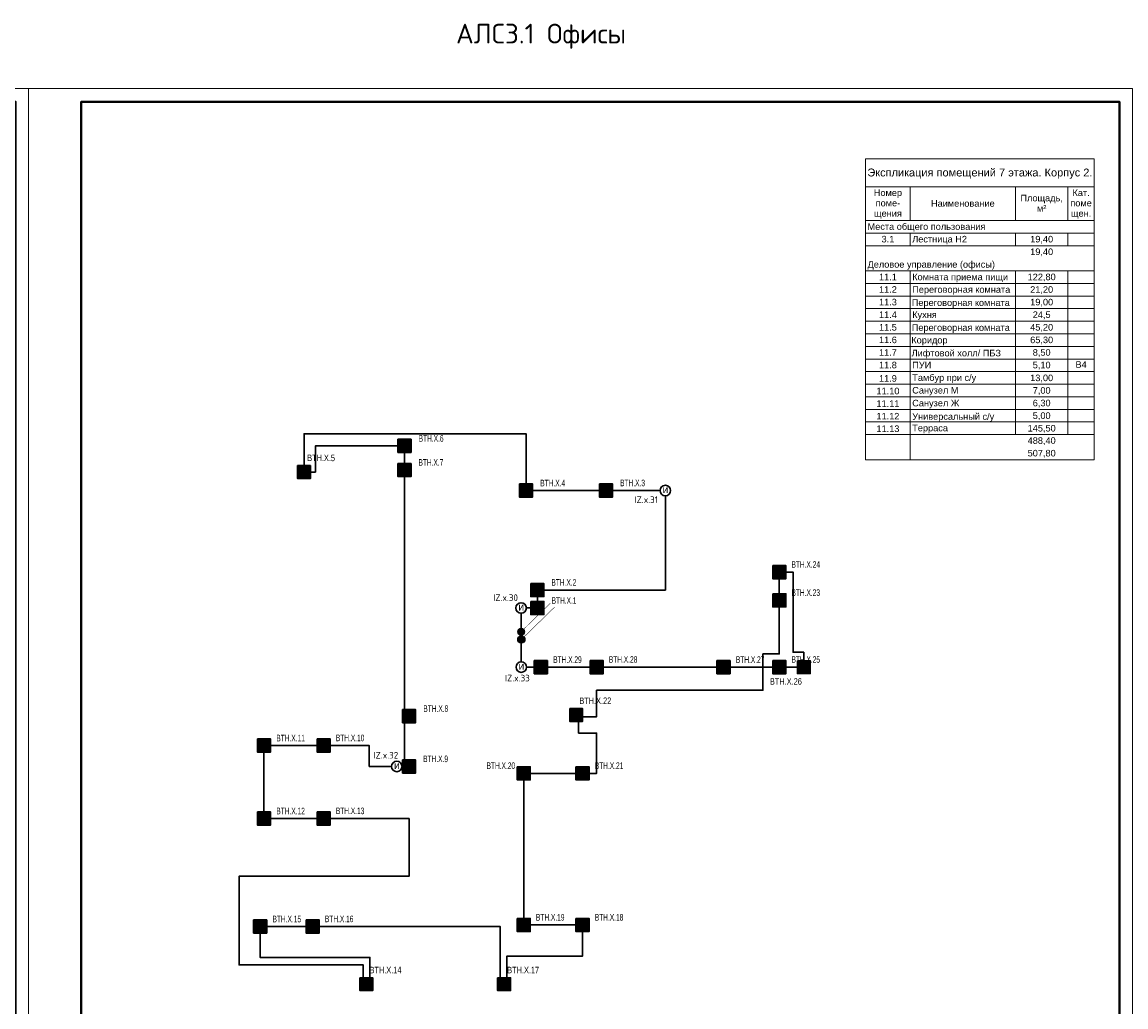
# Model space of a CAD drawing. Header units: millimetres. Extents: x 105028 to 874735, y -568483 to 191941.
# Tile 129 of 135: x 706485 to 748485, y 102777 to 140266. Entities that reach past the tile are written whole.
import ezdxf
from ezdxf.enums import TextEntityAlignment as Align

# ---------------------------------------------------------------- set-up
doc = ezdxf.new("R2010")
doc.units = ezdxf.units.MM
doc.set_wipeout_variables(frame=1)
doc.linetypes.add('CONTINOUS', pattern=[0])
for name, color, linetype, lineweight in [('#СПА_КЛ_АЛС', 1, 'Continuous', 30), ('A-010-M_LINE-T', 7, 'Continuous', 18), ('format-line3', 7, 'Continuous', 13), ('Z-000-P_SCHED', 7, 'Continuous', 20), ('УГО АПС и АПЗ$0$_АПС_Оборудование', 1, 'Continuous', 30), ('УГО АПС и АПЗ$0$СС-011-ПОЖ-СИГНАЛИЗАЦИЯ', 1, 'Continuous', 30)]:
    doc.layers.add(name, color=color, linetype=linetype, lineweight=lineweight)
doc.layers.add('ПС', color=1, linetype='Continuous')
doc.layers.add('формат', color=250, linetype='Continuous')
doc.styles.add('1111', font='ARIALN.TTF')
doc.styles.add('Arial', font='arial.ttf', dxfattribs={"width": 0.9, "height": 700})
doc.styles.add('CP.Text', font='arial.ttf')
doc.styles.add('ISOCPEUR', font='isocpeur.ttf', dxfattribs={"height": 300})
doc.styles.add('УГО АПС и АПЗ$0$Standard', font='arial.ttf')

# ---------------------------------------------------------------- blocks, each defined once
blk = doc.blocks.new('*U56')
for p, q in [((-400, 155), (-415, 155)), ((-415, 90), (-415, 155)), ((-400, 145), (-410, 145)), ((-400, 130), (-410, 130)), ((-400, 110), (-410, 110)), ((-413, 90), (-415, 90)), ((-413, 5), (-413, 90)), ((-400, 90), (-413, 90)), ((-407, 5), (-407, 90)), ((-400, 65), (-413, 65)), ((-400, 30), (-413, 30)), ((-400, 5), (-413, 5))]:
    blk.add_line(p, q)
at = {"color": 0, "lineweight": 0}
blk.add_lwpolyline([(-420, 0), (0, 0), (0, 594), (-420, 594)], close=True, dxfattribs=at)
at = {"lineweight": 40}
blk.add_lwpolyline([(-400, 5), (-5, 5), (-5, 589), (-400, 589)], close=True, dxfattribs=at)
at = {"layer": 'format-line3', "linetype": 'ByBlock'}
for p, q in [((-410, 90), (-410, 155)), ((-405, 90), (-405, 155))]:
    blk.add_line(p, q, dxfattribs=at)
at = {"style": 'Arial', "width": 0.9}
blk.add_text('Формат:', height=2.8, dxfattribs=at).set_placement((-53.97, 1.25))
at = {"char_height": 2.8, "width": 0.2, "attachment_point": 4, "rotation": 90, "line_spacing_factor": 0.857143, "style": 'Arial'}
for s, insert in [('{\\W0.45993; }Согласовано', (-412.58, 90)), ('{\\W0.62543;\\T0.75; \\W1;Взаим. инв. №}', (-410, 66.14)), ('{\\W0.5838;\\T0.8; \\W1;Подп. и дата}', (-410, 39.63)), ('{\\W0.5838;\\T0.8; \\W1;Инв. № подл.}', (-409.77, 7.25))]:
    blk.add_mtext(s, dxfattribs=dict(at, insert=insert))
at = {"style": 'Arial', "width": 0.9, "flags": 8}
blk.add_attdef('FORMAT', (-36.87, 1.26), '', height=2.8, dxfattribs=at)
blk = doc.blocks.new('*U71')
at = {"lineweight": 35, "true_color": 0xffffff}
h = blk.add_hatch(color=7, dxfattribs=at)
h.dxf.hatch_style = 1
h.paths.add_polyline_path([(-250, 250), (-250, -250), (250, -250), (250, 250)])
at = {"color": 1, "linetype": 'ByBlock', "lineweight": -2}
for p, q in [((40, 177), (-83, 0)), ((-83, 0), (83, 0)), ((83, 0), (-31, -164))]:
    blk.add_line(p, q, dxfattribs=at)
at = {"color": 1, "linetype": 'ByBlock', "lineweight": -2, "ltscale": 0.1}
blk.add_lwpolyline([(-250, 250), (250, 250), (250, -250), (-250, -250)], close=True, dxfattribs=at)
at = {"color": 0, "linetype": 'ByBlock', "lineweight": -2, "style": '1111'}
blk.add_attdef('INDEX', (-313, -484), '', height=125, dxfattribs=at)
at = {"color": 0, "linetype": 'ByBlock', "lineweight": -2, "style": '1111', "width": 0.7}
blk.add_attdef('NUM_DEVICE', (-314, -879), '', height=125, dxfattribs=at)
at = {"color": 0, "linetype": 'ByBlock', "lineweight": -2, "style": '1111', "flags": 1}
for tag, p in [('NAME_DEVICE', (-314, -671)), ('NUM_POM', (-331, -1097))]:
    blk.add_attdef(tag, p, '', height=125, dxfattribs=at)
blk = doc.blocks.new('*U63')
at = {"linetype": 'Continuous', "lineweight": -2, "true_color": 0xffffff}
h = blk.add_hatch(color=7, dxfattribs=at)
h.dxf.hatch_style = 1
h.paths.add_polyline_path([(0, 500), (0, 0), (500, 0), (500, 500)])
at = {"color": 1, "linetype": 'Continuous', "lineweight": -2}
blk.add_line((250, 250), (250, 43), dxfattribs=at)
blk.add_lwpolyline([(0, 500), (500, 500), (500, 0), (0, 0)], close=True, dxfattribs=at)
blk.add_arc((250, 417), 167, 186.4495, 353.5853, dxfattribs=at)
at = {"color": 0, "linetype": 'Continuous', "lineweight": -2, "style": '1111', "flags": 1}
for tag, p in [('NAME_DEVICE', (-64, -421)), ('NUM_POM', (-82, -847))]:
    blk.add_attdef(tag, p, '', height=125, dxfattribs=at)
at = {"color": 0, "linetype": 'Continuous', "lineweight": -2, "style": '1111'}
for tag, p in [('INDEX', (-63, -235)), ('NUM_DEVICE', (-64, -630))]:
    blk.add_attdef(tag, p, '', height=125, dxfattribs=at)
blk = doc.blocks.new('*U45')
at = {"ltscale": 100}
h = blk.add_hatch(color=256, dxfattribs=at)
h.dxf.hatch_style = 1
h.paths.add_polyline_path([(-35, 0, 1), (35, 0, 1)])
at = {"lineweight": 30}
blk.add_lwpolyline([(313, 313, 0, 45, 0), (186, 186, 4.5, 4.5, 0), (25, 25, 4.5, 4.5, 0)], format="xyseb", dxfattribs=at)
blk.add_circle((0, 0), 34.8, dxfattribs=at)
blk = doc.blocks.new('*U57')
h = blk.add_hatch(color=256)
edge = h.paths.add_edge_path()
edge.add_arc((0, 0), 38.7, 0, 360)
blk.add_lwpolyline([(0, 0, 0, 50, 0), (141, 141, 5, 5, 0), (348, 348, 5, 5, 0)], format="xyseb")
blk.add_circle((0, 0), 38.7)
blk = doc.blocks.new('УГО АПС и АПЗ$0$A$C0ED213A1')
blk.add_wipeout([(-200, 0), (0, -200), (200, 0), (0, 200)])
blk.add_circle((0, 0), 200)
at = {"layer": 'УГО АПС и АПЗ$0$СС-011-ПОЖ-СИГНАЛИЗАЦИЯ', "color": 1, "style": 'УГО АПС и АПЗ$0$Standard'}
blk.add_text('и', height=286, dxfattribs=at).set_placement((-108, -98))

msp = doc.modelspace()

# ---------------------------------------------------------------- linework, layer by layer
at = {"layer": '#СПА_КЛ_АЛС', "lineweight": 30}
msp.add_lwpolyline([(725472, 117184), (725472, 117963), (726092, 117963), (726092, 118645), (730962, 118645), (730962, 122433), (725660, 122433), (725660, 124593), (717213, 124593), (717213, 123136), (717648, 123136), (717648, 124134), (721033, 124134), (721033, 111930), (719697, 111930), (719697, 112727), (715688, 112727), (715688, 109949), (721210, 109949), (721210, 107752), (714741, 107752), (714741, 104375), (719466, 104375), (719466, 103886), (719722, 103886), (719722, 104664), (715543, 104664), (715543, 105837), (724678, 105837), (724678, 103886), (724930, 103886), (724930, 104710), (727811, 104710), (727811, 105897), (725573, 105897), (725573, 111669), (728345, 111669), (728345, 113201), (727657, 113201), (727657, 113822), (728345, 113822), (728345, 114831), (734675, 114831), (734675, 116213), (735296, 116213), (735296, 119328), (735822, 119328), (735822, 116281), (736227, 116281), (736227, 115712), (728324, 115712), (725479, 115712), (725480, 116622)], dxfattribs=at)
at = {"layer": 'A-010-M_LINE-T'}
for p, q in [((738579, 135058), (738579, 134000)), ((747279, 135058), (738579, 135058)), ((747279, 134000), (747279, 135058)), ((738579, 134000), (738579, 123608)), ((738579, 134000), (747279, 134000)), ((740279, 134000), (740279, 132712)), ((744279, 134000), (744279, 132712)), ((746279, 134000), (746279, 132712)), ((747279, 134000), (747279, 123608)), ((740279, 132712), (738579, 132712)), ((744279, 132712), (740279, 132712)), ((746279, 132712), (744279, 132712)), ((747279, 132712), (746279, 132712)), ((740279, 132233), (738579, 132233)), ((744279, 132233), (740279, 132233)), ((740279, 132233), (740279, 131754)), ((746279, 132233), (744279, 132233)), ((744279, 132233), (744279, 131754)), ((747279, 132233), (746279, 132233)), ((746279, 132233), (746279, 131754)), ((740279, 131754), (738579, 131754)), ((744279, 131754), (740279, 131754)), ((746279, 131754), (744279, 131754)), ((747279, 131754), (746279, 131754)), ((740279, 130795), (738579, 130795)), ((744279, 130795), (740279, 130795)), ((740279, 130795), (740279, 130316)), ((746279, 130795), (744279, 130795)), ((744279, 130795), (744279, 130316)), ((747279, 130795), (746279, 130795)), ((746279, 130795), (746279, 130316)), ((740279, 130316), (738579, 130316)), ((744279, 130316), (740279, 130316)), ((740279, 130316), (740279, 129837)), ((746279, 130316), (744279, 130316)), ((744279, 130316), (744279, 129837)), ((747279, 130316), (746279, 130316)), ((746279, 130316), (746279, 129837)), ((740279, 129837), (738579, 129837)), ((744279, 129837), (740279, 129837)), ((740279, 129837), (740279, 129358)), ((746279, 129837), (744279, 129837)), ((744279, 129837), (744279, 129358)), ((747279, 129837), (746279, 129837)), ((746279, 129837), (746279, 129358)), ((740279, 129358), (738579, 129358)), ((744279, 129358), (740279, 129358)), ((740279, 129358), (740279, 128879)), ((746279, 129358), (744279, 129358)), ((744279, 129358), (744279, 128879)), ((747279, 129358), (746279, 129358)), ((746279, 129358), (746279, 128879)), ((740279, 128879), (738579, 128879)), ((744279, 128879), (740279, 128879)), ((740279, 128879), (740279, 128399)), ((746279, 128879), (744279, 128879)), ((744279, 128879), (744279, 128399)), ((747279, 128879), (746279, 128879)), ((746279, 128879), (746279, 128399)), ((740279, 128399), (738579, 128399)), ((744279, 128399), (740279, 128399)), ((740279, 128399), (740279, 127920)), ((746279, 128399), (744279, 128399)), ((744279, 128399), (744279, 127920)), ((747279, 128399), (746279, 128399)), ((746279, 128399), (746279, 127920)), ((740279, 127920), (738579, 127920)), ((744279, 127920), (740279, 127920)), ((740279, 127920), (740279, 127441)), ((746279, 127920), (744279, 127920)), ((744279, 127920), (744279, 127441)), ((747279, 127920), (746279, 127920)), ((746279, 127920), (746279, 127441)), ((740279, 127441), (738579, 127441)), ((744279, 127441), (740279, 127441)), ((740279, 127441), (740279, 126962)), ((746279, 127441), (744279, 127441)), ((744279, 127441), (744279, 126962)), ((747279, 127441), (746279, 127441)), ((746279, 127441), (746279, 126962)), ((740279, 126962), (738579, 126962)), ((744279, 126962), (740279, 126962)), ((740279, 126962), (740279, 126079)), ((746279, 126962), (744279, 126962)), ((744279, 126962), (744279, 126079)), ((747279, 126962), (746279, 126962)), ((746279, 126962), (746279, 126079)), ((740279, 126483), (738579, 126483)), ((744279, 126483), (740279, 126483)), ((746279, 126483), (744279, 126483)), ((747279, 126483), (746279, 126483)), ((740279, 126004), (738579, 126004)), ((740279, 126079), (740279, 123608)), ((744279, 126004), (740279, 126004)), ((744279, 126079), (744279, 124566)), ((746279, 126004), (744279, 126004)), ((746279, 126079), (746279, 124566)), ((747279, 126004), (746279, 126004)), ((740279, 125524), (738579, 125524)), ((744279, 125524), (740279, 125524)), ((746279, 125524), (744279, 125524)), ((747279, 125524), (746279, 125524)), ((740279, 125045), (738579, 125045)), ((744279, 125045), (740279, 125045)), ((746279, 125045), (744279, 125045)), ((747279, 125045), (746279, 125045)), ((740279, 124566), (738579, 124566)), ((744279, 124566), (740279, 124566)), ((746279, 124566), (744279, 124566)), ((747279, 124566), (746279, 124566)), ((747279, 123608), (738579, 123608))]:
    msp.add_line(p, q, dxfattribs=at)

# ---------------------------------------------------------------- block references
at = {"color": 7, "linetype": 'CONTINOUS', "lineweight": 30, "ltscale": 100}
ref = msp.add_blockref('*U63', (716968, 122892), dxfattribs=dict(at, xscale=0.9799999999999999, yscale=0.9799999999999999, zscale=0.9799999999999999))
ref.add_attrib('NUM_DEVICE', 'BTH.X.5', (717332, 123554), dxfattribs={"color": 0, "linetype": 'Continuous', "lineweight": -2, "ltscale": 100, "height": 245, "style": '1111', "width": 0.8})
at = {"xscale": 3.600000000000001, "yscale": 3.600000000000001, "zscale": 3.600000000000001, "rotation": 359.2880171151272}
for name, p in [('*U57', (725481, 116762)), ('*U45', (725471, 117058))]:
    msp.add_blockref(name, p, dxfattribs=at)
at = {"color": 7, "linetype": 'CONTINOUS', "lineweight": 30, "ltscale": 100}
ref = msp.add_blockref('*U63', (735983, 115468), dxfattribs=dict(at, xscale=0.9799999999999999, yscale=0.9799999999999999, zscale=0.9799999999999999))
ref.add_attrib('NUM_DEVICE', 'BTH.X.26', (734939, 115046), dxfattribs={"color": 0, "linetype": 'Continuous', "lineweight": -2, "ltscale": 100, "height": 245, "style": '1111', "width": 0.8})
ref = msp.add_blockref('*U63', (727323, 113647), dxfattribs=dict(at, xscale=0.9799999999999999, yscale=0.9799999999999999, zscale=0.9799999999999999))
ref.add_attrib('NUM_DEVICE', 'BTH.X.22', (727687, 114310), dxfattribs={"color": 0, "linetype": 'Continuous', "lineweight": -2, "ltscale": 100, "height": 245, "style": '1111', "width": 0.8})
ref = msp.add_blockref('*U63', (719340, 103397), dxfattribs=dict(at, xscale=0.9799999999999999, yscale=0.9799999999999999, zscale=0.9799999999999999))
ref.add_attrib('NUM_DEVICE', 'BTH.X.14', (719704, 104060), dxfattribs={"color": 0, "linetype": 'Continuous', "lineweight": -2, "ltscale": 100, "height": 245, "style": '1111', "width": 0.8})
ref = msp.add_blockref('*U63', (724579, 103397), dxfattribs=dict(at, xscale=0.9799999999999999, yscale=0.9799999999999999, zscale=0.9799999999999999))
ref.add_attrib('NUM_DEVICE', 'BTH.X.17', (724943, 104060), dxfattribs={"color": 0, "linetype": 'Continuous', "lineweight": -2, "ltscale": 100, "height": 245, "style": '1111', "width": 0.8})
at = {"layer": 'ПС', "color": 7, "linetype": 'CONTINOUS', "lineweight": 30, "ltscale": 100}
ref = msp.add_blockref('*U71', (721033, 124134), dxfattribs=dict(at, xscale=1.000736, yscale=1.000736, zscale=1.000736))
ref.add_attrib('NUM_DEVICE', 'BTH.X.6', dxfattribs={"layer": '0', "color": 0, "linetype": 'ByBlock', "lineweight": -2, "ltscale": 100, "height": 250.2, "style": '1111', "width": 0.7}).set_placement((722048, 124295), align=Align.CENTER)
ref = msp.add_blockref('*U71', (721033, 123213), dxfattribs=dict(at, xscale=1.000736, yscale=1.000736, zscale=1.000736))
ref.add_attrib('NUM_DEVICE', 'BTH.X.7', dxfattribs={"layer": '0', "color": 0, "linetype": 'ByBlock', "lineweight": -2, "ltscale": 100, "height": 250.2, "style": '1111', "width": 0.7}).set_placement((722041, 123379), align=Align.CENTER)
ref = msp.add_blockref('*U71', (725660, 122433), dxfattribs=dict(at, xscale=1.000736, yscale=1.000736, zscale=1.000736))
ref.add_attrib('NUM_DEVICE', 'BTH.X.4', dxfattribs={"layer": '0', "color": 0, "linetype": 'ByBlock', "lineweight": -2, "ltscale": 100, "height": 250.2, "style": '1111', "width": 0.7}).set_placement((726674, 122593), align=Align.CENTER)
ref = msp.add_blockref('*U71', (728705, 122433), dxfattribs=dict(at, xscale=1.000736, yscale=1.000736, zscale=1.000736))
ref.add_attrib('NUM_DEVICE', 'BTH.X.3', dxfattribs={"layer": '0', "color": 0, "linetype": 'ByBlock', "lineweight": -2, "ltscale": 100, "height": 250.2, "style": '1111', "width": 0.7}).set_placement((729713, 122599), align=Align.CENTER)
ref = msp.add_blockref('*U71', (735296, 119328), dxfattribs=dict(at, xscale=1.000736, yscale=1.000736, zscale=1.000736))
ref.add_attrib('NUM_DEVICE', 'BTH.X.24', dxfattribs={"layer": '0', "color": 0, "linetype": 'ByBlock', "lineweight": -2, "ltscale": 100, "height": 250.2, "style": '1111', "width": 0.7}).set_placement((736303, 119495), align=Align.CENTER)
ref = msp.add_blockref('*U71', (726092, 118645), dxfattribs=dict(at, xscale=1.000736, yscale=1.000736, zscale=1.000736))
ref.add_attrib('NUM_DEVICE', 'BTH.X.2', dxfattribs={"layer": '0', "color": 0, "linetype": 'ByBlock', "lineweight": -2, "ltscale": 100, "height": 250.2, "style": '1111', "width": 0.7}).set_placement((727099, 118812), align=Align.CENTER)
ref = msp.add_blockref('*U71', (735296, 118257), dxfattribs=dict(at, xscale=1.000736, yscale=1.000736, zscale=1.000736))
ref.add_attrib('NUM_DEVICE', 'BTH.X.23', dxfattribs={"layer": '0', "color": 0, "linetype": 'ByBlock', "lineweight": -2, "ltscale": 100, "height": 250.2, "style": '1111', "width": 0.7}).set_placement((736303, 118424), align=Align.CENTER)
ref = msp.add_blockref('*U71', (726092, 117963), dxfattribs=dict(at, xscale=1.000736, yscale=1.000736, zscale=1.000736))
ref.add_attrib('NUM_DEVICE', 'BTH.X.1', dxfattribs={"layer": '0', "color": 0, "linetype": 'ByBlock', "lineweight": -2, "ltscale": 100, "height": 250.2, "style": '1111', "width": 0.7}).set_placement((727106, 118123), align=Align.CENTER)
ref = msp.add_blockref('*U71', (726221, 115712), dxfattribs=dict(at, xscale=1.000736, yscale=1.000736, zscale=1.000736))
ref.add_attrib('NUM_DEVICE', 'BTH.X.29', dxfattribs={"layer": '0', "color": 0, "linetype": 'ByBlock', "lineweight": -2, "ltscale": 100, "height": 250.2, "style": '1111', "width": 0.7}).set_placement((727236, 115873), align=Align.CENTER)
ref = msp.add_blockref('*U71', (728345, 115712), dxfattribs=dict(at, xscale=1.000736, yscale=1.000736, zscale=1.000736))
ref.add_attrib('NUM_DEVICE', 'BTH.X.28', dxfattribs={"layer": '0', "color": 0, "linetype": 'ByBlock', "lineweight": -2, "ltscale": 100, "height": 250.2, "style": '1111', "width": 0.7}).set_placement((729353, 115879), align=Align.CENTER)
ref = msp.add_blockref('*U71', (733172, 115712), dxfattribs=dict(at, xscale=1.000736, yscale=1.000736, zscale=1.000736))
ref.add_attrib('NUM_DEVICE', 'BTH.X.27', dxfattribs={"layer": '0', "color": 0, "linetype": 'ByBlock', "lineweight": -2, "ltscale": 100, "height": 250.2, "style": '1111', "width": 0.7}).set_placement((734187, 115873), align=Align.CENTER)
ref = msp.add_blockref('*U71', (735296, 115712), dxfattribs=dict(at, xscale=1.000736, yscale=1.000736, zscale=1.000736))
ref.add_attrib('NUM_DEVICE', 'BTH.X.25', dxfattribs={"layer": '0', "color": 0, "linetype": 'ByBlock', "lineweight": -2, "ltscale": 100, "height": 250.2, "style": '1111', "width": 0.7}).set_placement((736303, 115879), align=Align.CENTER)
ref = msp.add_blockref('*U71', (721210, 113848), dxfattribs=dict(at, xscale=1.000736, yscale=1.000736, zscale=1.000736))
ref.add_attrib('NUM_DEVICE', 'BTH.X.8', dxfattribs={"layer": '0', "color": 0, "linetype": 'ByBlock', "lineweight": -2, "ltscale": 100, "height": 250.2, "style": '1111', "width": 0.7}).set_placement((722225, 114008), align=Align.CENTER)
ref = msp.add_blockref('*U71', (715688, 112727), dxfattribs=dict(at, xscale=1.000736, yscale=1.000736, zscale=1.000736))
ref.add_attrib('NUM_DEVICE', 'BTH.X.11', dxfattribs={"layer": '0', "color": 0, "linetype": 'ByBlock', "lineweight": -2, "ltscale": 100, "height": 250.2, "style": '1111', "width": 0.7}).set_placement((716702, 112887), align=Align.CENTER)
ref = msp.add_blockref('*U71', (717959, 112727), dxfattribs=dict(at, xscale=1.000736, yscale=1.000736, zscale=1.000736))
ref.add_attrib('NUM_DEVICE', 'BTH.X.10', dxfattribs={"layer": '0', "color": 0, "linetype": 'ByBlock', "lineweight": -2, "ltscale": 100, "height": 250.2, "style": '1111', "width": 0.7}).set_placement((718966, 112893), align=Align.CENTER)
ref = msp.add_blockref('*U71', (721210, 111930), dxfattribs=dict(at, xscale=1.000736, yscale=1.000736, zscale=1.000736))
ref.add_attrib('NUM_DEVICE', 'BTH.X.9', dxfattribs={"layer": '0', "color": 0, "linetype": 'ByBlock', "lineweight": -2, "ltscale": 100, "height": 250.2, "style": '1111', "width": 0.7}).set_placement((722218, 112096), align=Align.CENTER)
ref = msp.add_blockref('*U71', (725573, 111669), dxfattribs=dict(at, xscale=1.000736, yscale=1.000736, zscale=1.000736))
ref.add_attrib('NUM_DEVICE', 'BTH.X.20', dxfattribs={"layer": '0', "color": 0, "linetype": 'ByBlock', "lineweight": -2, "ltscale": 100, "height": 250.2, "style": '1111', "width": 0.7}).set_placement((724701, 111835), align=Align.CENTER)
ref = msp.add_blockref('*U71', (727811, 111669), dxfattribs=dict(at, xscale=1.000736, yscale=1.000736, zscale=1.000736))
ref.add_attrib('NUM_DEVICE', 'BTH.X.21', dxfattribs={"layer": '0', "color": 0, "linetype": 'ByBlock', "lineweight": -2, "ltscale": 100, "height": 250.2, "style": '1111', "width": 0.7}).set_placement((728819, 111835), align=Align.CENTER)
ref = msp.add_blockref('*U71', (715688, 109949), dxfattribs=dict(at, xscale=1.000736, yscale=1.000736, zscale=1.000736))
ref.add_attrib('NUM_DEVICE', 'BTH.X.12', dxfattribs={"layer": '0', "color": 0, "linetype": 'ByBlock', "lineweight": -2, "ltscale": 100, "height": 250.2, "style": '1111', "width": 0.7}).set_placement((716702, 110110), align=Align.CENTER)
ref = msp.add_blockref('*U71', (717959, 109949), dxfattribs=dict(at, xscale=1.000736, yscale=1.000736, zscale=1.000736))
ref.add_attrib('NUM_DEVICE', 'BTH.X.13', dxfattribs={"layer": '0', "color": 0, "linetype": 'ByBlock', "lineweight": -2, "ltscale": 100, "height": 250.2, "style": '1111', "width": 0.7}).set_placement((718966, 110116), align=Align.CENTER)
ref = msp.add_blockref('*U71', (725573, 105897), dxfattribs=dict(at, xscale=1.000736, yscale=1.000736, zscale=1.000736))
ref.add_attrib('NUM_DEVICE', 'BTH.X.19', dxfattribs={"layer": '0', "color": 0, "linetype": 'ByBlock', "lineweight": -2, "ltscale": 100, "height": 250.2, "style": '1111', "width": 0.7}).set_placement((726580, 106064), align=Align.CENTER)
ref = msp.add_blockref('*U71', (727811, 105897), dxfattribs=dict(at, xscale=1.000736, yscale=1.000736, zscale=1.000736))
ref.add_attrib('NUM_DEVICE', 'BTH.X.18', dxfattribs={"layer": '0', "color": 0, "linetype": 'ByBlock', "lineweight": -2, "ltscale": 100, "height": 250.2, "style": '1111', "width": 0.7}).set_placement((728819, 106064), align=Align.CENTER)
ref = msp.add_blockref('*U71', (715543, 105837), dxfattribs=dict(at, xscale=1.000736, yscale=1.000736, zscale=1.000736))
ref.add_attrib('NUM_DEVICE', 'BTH.X.15', dxfattribs={"layer": '0', "color": 0, "linetype": 'ByBlock', "lineweight": -2, "ltscale": 100, "height": 250.2, "style": '1111', "width": 0.7}).set_placement((716557, 105998), align=Align.CENTER)
ref = msp.add_blockref('*U71', (717541, 105837), dxfattribs=dict(at, xscale=1.000736, yscale=1.000736, zscale=1.000736))
ref.add_attrib('NUM_DEVICE', 'BTH.X.16', dxfattribs={"layer": '0', "color": 0, "linetype": 'ByBlock', "lineweight": -2, "ltscale": 100, "height": 250.2, "style": '1111', "width": 0.7}).set_placement((718549, 106004), align=Align.CENTER)
at = {"layer": 'формат', "xscale": 100, "yscale": 100, "zscale": 100}
for p in [(706735, 78334), (748735, 78334)]:
    msp.add_blockref('*U56', p, dxfattribs=at).add_auto_attribs({'FORMAT': 'А2'})

# ---------------------------------------------------------------- texts
at = {"color": 0, "linetype": 'ByBlock', "lineweight": -2, "insert": (722996, 140202), "char_height": 750, "attachment_point": 1, "style": 'ISOCPEUR'}
msp.add_mtext_dynamic_manual_height_columns('АЛС3.1 Офисы', width=8710.17, gutter_width=15, heights=[2075], dxfattribs=at)
at = {"layer": 'Z-000-P_SCHED', "line_spacing_factor": 0.941778, "style": 'CP.Text'}
for s, insert, char_height, width, attachment_point in [('Экспликация помещений 7 этажа. Корпус 2.', (742929, 134690), 300, 10224.68, 2), ('Номер\\Pпоме-\\Pщения', (739429, 133894), 250, 1285.52, 2), ('Площадь,\\Pм\\fArial|b0|i0|c238|p34|;²', (745279, 133692), 250, 1925.21, 2), ('Кат.\\Pпоме\\Pщен.', (746779, 133894), 250, 979.44, 2), ('Наименование', (742279, 133490), 250, 2895.47, 2), ('Места общего пользования', (738654, 132607), 250, 5356.32, 1), ('3.1', (739429, 132128), 250, 581.54, 2), ('Лестница Н2', (740354, 132128), 250, 2485.33, 1), ('19,40', (745279, 132128), 250, 1046.78, 2), ('19,40', (745279, 131648), 250, 1046.78, 2), ('Деловое управление (офисы)', (738654, 131169), 250, 6426.56, 1), ('11.1', (739429, 130690), 250, 814.16, 2), ('Комната приема пищи', (740354, 130690), 250, 4149.4, 1), ('122,80', (745279, 130690), 250, 1046.78, 2), ('11.2', (739429, 130211), 250, 814.16, 2), ('Переговорная комната', (740354, 130211), 250, 4982.16, 1), ('21,20', (745279, 130211), 250, 1082.56, 2), ('11.3', (739429, 129732), 250, 814.16, 2), ('Переговорная комната', (740337, 129710), 250, 4982.16, 1), ('19,00', (745279, 129732), 250, 814.16, 2), ('11.4', (739429, 129252), 250, 814.16, 2), ('Кухня', (740354, 129252), 250, 1726.26, 1), ('24,5', (745279, 129252), 250, 814.16, 2), ('11.5', (739429, 128773), 250, 814.16, 2), ('Переговорная комната', (740337, 128762), 250, 4982.16, 1), ('45,20', (745279, 128773), 250, 814.16, 2), ('11.6', (739429, 128294), 250, 814.16, 2), ('Коридор', (740319, 128284), 250, 1646.69, 1), ('65,30', (745279, 128294), 250, 1002.02, 2), ('11.7', (739429, 127815), 250, 814.16, 2), ('Лифтовой холл/ ПБЗ', (740331, 127791), 250, 4052.44, 1), ('8,50', (745279, 127815), 250, 1046.78, 2), ('11.8', (739429, 127336), 250, 814.16, 2), ('ПУИ', (740354, 127336), 250, 4508.49, 1), ('5,10', (745279, 127336), 250, 814.16, 2), ('В4', (746779, 127357), 250, 511.15, 2), ('Тамбур при с/у', (740354, 126857), 250, 3275.01, 1), ('13,00', (745279, 126848), 250, 814.16, 2), ('11.9', (739429, 126827), 250, 814.16, 2), ('11.10', (739429, 126347), 250, 814.16, 2), ('Санузел М', (740354, 126377), 250, 3275.01, 1), ('7,00', (745279, 126369), 250, 814.16, 2), ('11.11', (739429, 125868), 250, 814.16, 2), ('Санузел Ж', (740354, 125888), 250, 3275.01, 1), ('6,30', (745279, 125890), 250, 814.16, 2), ('11.12', (739429, 125389), 250, 814.16, 2), ('Универсальный с/у', (740354, 125376), 250, 3712.69, 1), ('5,00', (745279, 125411), 250, 814.16, 2), ('11.13', (739429, 124910), 250, 814.16, 2), ('Терраса', (740354, 124940), 250, 1625.26, 1), ('145,50', (745279, 124931), 250, 814.16, 2), ('488,40', (745279, 124461), 250, 1279.39, 2), ('507,80', (745279, 123982), 250, 1279.39, 2)]:
    msp.add_mtext(s, dxfattribs=dict(at, insert=insert, char_height=char_height, width=width, attachment_point=attachment_point))

# ---------------------------------------------------------------- next in the draw order: block references
at = {"layer": 'УГО АПС и АПЗ$0$_АПС_Оборудование'}
for p in [(730961, 122433), (725472, 117963), (725479, 115713), (720741, 111930)]:
    msp.add_blockref('УГО АПС и АПЗ$0$A$C0ED213A1', p, dxfattribs=at)

# ---------------------------------------------------------------- next in the draw order: texts
at = {"color": 0, "linetype": 'ByBlock', "lineweight": -2, "char_height": 250, "attachment_point": 1, "style": 'ISOCPEUR'}
for s, insert in [('IZ.x.31', (729786, 122211)), ('IZ.x.30', (724410, 118482)), ('IZ.x.33', (724856, 115419)), ('IZ.x.32', (719856, 112484))]:
    msp.add_mtext_dynamic_manual_height_columns(s, width=646.56, gutter_width=15, heights=[0], dxfattribs=dict(at, insert=insert))

doc.saveas('drawing.dxf')
